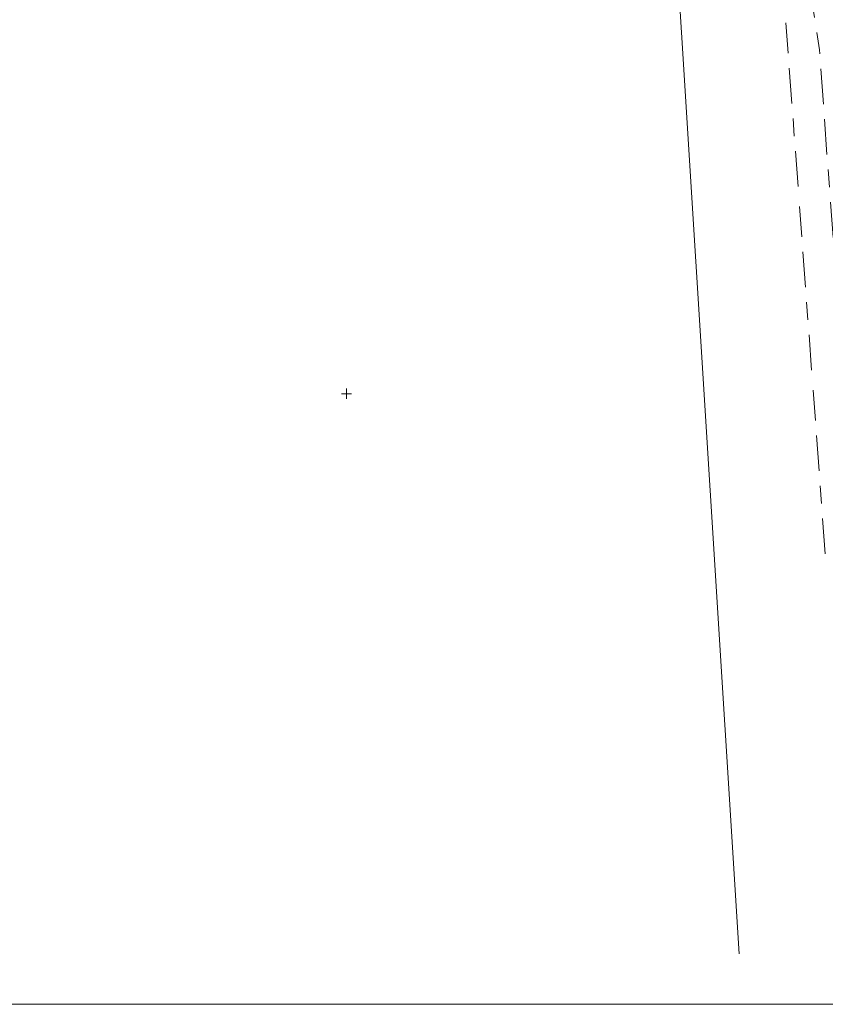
# Model space of a CAD drawing. Header units: metres. Extents: x -457078 to -456448, y -1111280 to -1111132.
# Tile 32 of 35: x -456616 to -456576, y -1111280 to -1111231. Entities that reach past the tile are written whole.
import ezdxf

# ---------------------------------------------------------------- set-up
doc = ezdxf.new("R2010")
doc.units = ezdxf.units.M
doc.header["$MEASUREMENT"] = 0
doc.linetypes.add('6.1622', pattern=[40, 3.5, -3, 7, -3, 3.5, 3.5, -3, 7, -3, 3.5])
doc.linetypes.add('6.2322', pattern=[40, 3.5, -3, 7, -4, 6, -3, 7, -3, 3.5])
doc.layers.get('0').update_dxf_attribs({"lineweight": 13})
for name, color, linetype, lineweight in [('Hranice parcel', 9, 'Continuous', 13), ('IS_SMVAK_KANAL_SPL_TRASA', 32, '6.2322', 0), ('IS_SMVAK_VODA_TRASA', 5, '6.1622', 0), ('RAMECEK', 7, 'Continuous', 0), ('SIT', 5, 'Continuous', 13)]:
    doc.layers.add(name, color=color, linetype=linetype, lineweight=lineweight)

# ---------------------------------------------------------------- blocks, each defined once
blk = doc.blocks.new('SIT')
at = {"color": 0, "linetype": 'ByBlock', "lineweight": -2}
for p, q in [((-1, 0), (1, 0)), ((0, 1), (0, -1))]:
    blk.add_line(p, q, dxfattribs=at)

msp = doc.modelspace()

# ---------------------------------------------------------------- linework, layer by layer
at = {"layer": 'Hranice parcel', "ltscale": 0.25, "flags": 128}
msp.add_lwpolyline([(-456580.558, -1111277.746), (-456584.86, -1111209.15), (-456690.03, -1111216.12)], dxfattribs=at)
at = {"layer": 'IS_SMVAK_KANAL_SPL_TRASA', "ltscale": 0.25}
msp.add_line((-456578.57, -1111227.27), (-456576.301, -1111257.972), dxfattribs=at)
at = {"layer": 'IS_SMVAK_VODA_TRASA', "ltscale": 0.25}
msp.add_lwpolyline([(-456574.782, -1111257.972), (-456576.59, -1111232.97), (-456581.46, -1111201.45), (-456581.652, -1111200.39)], dxfattribs=at)
at = {"layer": 'RAMECEK', "ltscale": 0.25, "flags": 128}
msp.add_lwpolyline([(-457078, -1111280.246), (-456448, -1111280.246), (-456448, -1111131.746), (-457078, -1111131.746)], close=True, dxfattribs=at)

# ---------------------------------------------------------------- block references
at = {"layer": 'SIT', "ltscale": 0.25, "xscale": 0.25, "yscale": 0.25, "zscale": 0.25}
msp.add_blockref('SIT', (-456600, -1111250), dxfattribs=at)

doc.saveas('drawing.dxf')
